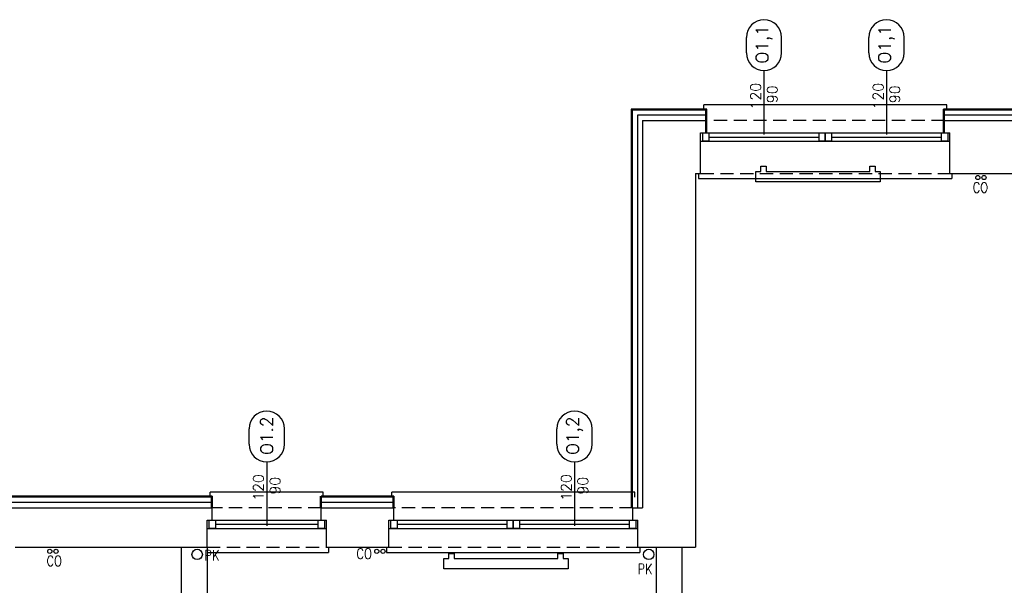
# Model space of a CAD drawing. Header units: millimetres. Extents: x 28600 to 181045, y -399112 to -163690.
# Tile 50 of 256: x 46268 to 47216, y -194384 to -193839. Entities that reach past the tile are written whole.
import ezdxf
from ezdxf.enums import TextEntityAlignment as Align

# ---------------------------------------------------------------- set-up
doc = ezdxf.new("R2010")
doc.units = ezdxf.units.MM
doc.linetypes.add('HIDDEN', pattern=[9.525, 6.35, -3.175])
doc.layers.get('0').update_dxf_attribs({"color": 8})
for name, color, linetype in [('!! 0_ Istn-okna', 8, 'Continuous'), ('!! 0_ Istn-sciany', 8, 'Continuous'), ('!! 0_ Istn-widok', 8, 'Continuous'), ('!! 0_Istn-armatura', 8, 'Continuous'), ('!! 0_Istn-cienka', 8, 'Continuous'), ('!! 0_opis pionów', 8, 'Continuous'), ('!! 0_Opis_okna', 8, 'Continuous'), ('!! 1_ tynk zewn  - nowy', 8, 'Continuous'), ('!! 2_ remont Ocieplenie', 8, 'ZIGZAG')]:
    doc.layers.add(name, color=color, linetype=linetype)
doc.layers.add('!! 0_Istn-grzejniki', color=8, linetype='Continuous', plot=False)
doc.styles.add('ARCHETYP', font='romans.shx', dxfattribs={"height": 15})
doc.linetypes.add('ZIGZAG', pattern='A,0.00254,-5.08,[131,ltypeshp.shx,S=5.08,R=0,X=-5.08,Y=0],-10.16,[131,ltypeshp.shx,S=5.08,R=180,X=5.08,Y=0],-5.08', length=20.32254)

# ---------------------------------------------------------------- blocks, each defined once
blk = doc.blocks.new('1_ok-opis')
blk.add_line((0, 111.61), (0, 50))
for points in [[(-17, 128.61), (-17, 143.61)], [(17, 128.61), (17, 143.61)]]:
    blk.add_lwpolyline(points)
for centre, start, end in [((0, 143.61), 0, 180), ((0, 128.61), 180, 0)]:
    blk.add_arc(centre, 17, start, end)
at = {"style": 'ARCHETYP'}
for tag, height, rotation, p in [('NR', 12, 90, (0, 136.9)), ('NR', 12, 270, (0, 136.9)), ('SZEROKOŚĆ', 10, 90, (-8, 78.29)), ('WYSOKOŚĆ', 10, 270, (-8, 78.29)), ('WYSOKOŚĆ', 10, 90, (8, 78.29)), ('SZEROKOŚĆ', 10, 270, (8, 78.29))]:
    blk.add_attdef(tag, text='', height=height, rotation=rotation, dxfattribs=at).set_placement(p, align=Align.MIDDLE)

msp = doc.modelspace()

# ---------------------------------------------------------------- linework, layer by layer
at = {"layer": '!! 0_ Istn-okna'}
for points in [[(46923.71142, -193948.12813), (47163.71142, -193948.12813)], [(46931.71142, -193952.12813), (47037.71142, -193952.12813)], [(47049.71142, -193952.12813), (47155.71142, -193952.12813)], [(46923.71142, -193956.12813), (47163.71142, -193956.12813)], [(46448.21802, -194321.12813), (46563.21802, -194321.12813)], [(46456.21802, -194325.12813), (46555.21802, -194325.12813)], [(46623.21802, -194321.12813), (46863.21802, -194321.12813)], [(46631.21802, -194325.12813), (46737.21802, -194325.12813)], [(46749.21802, -194325.12813), (46855.21802, -194325.12813)], [(46448.21802, -194329.12813), (46563.21802, -194329.12813)], [(46623.21802, -194329.12813), (46863.21802, -194329.12813)]]:
    msp.add_lwpolyline(points, dxfattribs=at)
for points in [[(46925.71142, -193948.12813), (46931.71142, -193948.12813), (46931.71142, -193956.12813), (46925.71142, -193956.12813)], [(47037.71142, -193948.12813), (47043.71142, -193948.12813), (47043.71142, -193956.12813), (47037.71142, -193956.12813)], [(47043.71142, -193948.12813), (47049.71142, -193948.12813), (47049.71142, -193956.12813), (47043.71142, -193956.12813)], [(47155.71142, -193948.12813), (47161.71142, -193948.12813), (47161.71142, -193956.12813), (47155.71142, -193956.12813)], [(46450.21802, -194321.12813), (46456.21802, -194321.12813), (46456.21802, -194329.12813), (46450.21802, -194329.12813)], [(46555.21802, -194321.12813), (46561.21802, -194321.12813), (46561.21802, -194329.12813), (46555.21802, -194329.12813)], [(46625.21802, -194321.12813), (46631.21802, -194321.12813), (46631.21802, -194329.12813), (46625.21802, -194329.12813)], [(46737.21802, -194321.12813), (46743.21802, -194321.12813), (46743.21802, -194329.12813), (46737.21802, -194329.12813)], [(46743.21802, -194321.12813), (46749.21802, -194321.12813), (46749.21802, -194329.12813), (46743.21802, -194329.12813)], [(46855.21802, -194321.12813), (46861.21802, -194321.12813), (46861.21802, -194329.12813), (46855.21802, -194329.12813)]]:
    msp.add_lwpolyline(points, close=True, dxfattribs=at)
at = {"layer": '!! 0_ Istn-sciany'}
for points in [[(46867.71142, -193936.12813), (46928.71142, -193936.12813)], [(46867.71142, -193936.12813), (46867.71142, -194309.12813)], [(46928.71142, -193948.12813), (46928.71142, -193936.12813)], [(47158.71142, -193936.12813), (47228.71142, -193936.12813)], [(47158.71142, -193948.12813), (47158.71142, -193936.12813)], [(46923.71142, -193948.12813), (46928.71142, -193948.12813)], [(46923.71142, -193987.12813), (46923.71142, -193948.12813)], [(47158.71142, -193948.12813), (47163.71142, -193948.12813)], [(47163.71142, -193987.12813), (47163.71142, -193948.12813)], [(46918.71142, -193987.12813), (46923.71142, -193987.12813)], [(46918.71142, -193987.12813), (46918.71142, -194347.12813)], [(47163.71142, -193987.12813), (47223.71142, -193987.12813)], [(46258.21802, -194309.12813), (46453.21802, -194309.12813)], [(46453.21802, -194321.12813), (46453.21802, -194309.12813)], [(46558.21802, -194309.12813), (46628.21802, -194309.12813)], [(46558.21802, -194321.12813), (46558.21802, -194309.12813)], [(46628.21802, -194321.12813), (46628.21802, -194309.12813)], [(46858.21802, -194309.12813), (46867.71142, -194309.12813)], [(46858.21802, -194321.12813), (46858.21802, -194309.12813)], [(46448.21802, -194321.12813), (46453.21802, -194321.12813)], [(46448.21802, -194347.12813), (46448.21802, -194321.12813)], [(46558.21802, -194321.12813), (46563.21802, -194321.12813)], [(46563.21802, -194347.12813), (46563.21802, -194321.12813)], [(46623.21802, -194321.12813), (46628.21802, -194321.12813)], [(46623.21802, -194347.12813), (46623.21802, -194321.12813)], [(46858.21802, -194321.12813), (46863.21802, -194321.12813)], [(46863.21802, -194347.12813), (46863.21802, -194321.12813)], [(46263.21802, -194347.12813), (46448.21802, -194347.12813)], [(46423.21802, -194347.12813), (46423.21802, -194497.12813)], [(46448.21802, -194347.12813), (46448.21802, -194545.12813)], [(46563.21802, -194347.12813), (46623.21802, -194347.12813)], [(46863.21802, -194347.12813), (46880.71142, -194347.12813)], [(46880.71142, -194347.12813), (46880.71142, -194569.12813)], [(46905.71142, -194347.12813), (46905.71142, -194604.12813)], [(46905.71142, -194347.12813), (46918.71142, -194347.12813)]]:
    msp.add_lwpolyline(points, dxfattribs=at)
at = {"layer": '!! 0_ Istn-widok'}
for points in [[(47160.71142, -193921.12813), (46926.71142, -193921.12813)], [(46926.71142, -193926.12813), (46926.71142, -193921.12813)], [(47160.71142, -193926.12813), (47160.71142, -193921.12813)], [(46921.71142, -193987.12813), (46921.71142, -193992.12813)], [(46921.71142, -193992.12813), (47165.71142, -193992.12813)], [(47165.71142, -193987.12813), (47165.71142, -193992.12813)], [(46560.21802, -194294.12813), (46451.21802, -194294.12813)], [(46451.21802, -194299.12813), (46451.21802, -194294.12813)], [(46560.21802, -194299.12813), (46560.21802, -194294.12813)], [(46860.21802, -194294.12813), (46626.21802, -194294.12813)], [(46626.21802, -194299.12813), (46626.21802, -194294.12813)], [(46860.21802, -194299.12813), (46860.21802, -194294.12813)], [(46423.21802, -194347.12813), (46448.21802, -194347.12813)], [(46448.21802, -194352.12813), (46565.21802, -194352.12813)], [(46565.21802, -194347.12813), (46565.21802, -194352.12813)], [(46621.21802, -194347.12813), (46621.21802, -194352.12813)], [(46621.21802, -194352.12813), (46865.21802, -194352.12813)], [(46865.21802, -194347.12813), (46865.21802, -194352.12813)], [(46880.71142, -194347.12813), (46905.71142, -194347.12813)]]:
    msp.add_lwpolyline(points, dxfattribs=at)
at = {"layer": '!! 0_Istn-armatura'}
for centre in [(47190.71142, -193991.12813), (47196.71142, -193991.12813), (46296.71142, -194351.12813), (46302.71142, -194351.12813), (46611.71142, -194351.12813), (46617.71142, -194351.12813)]:
    msp.add_circle(centre, 2, dxfattribs=at)
at = {"layer": '!! 0_Istn-cienka', "linetype": 'HIDDEN', "ltscale": 2}
for points in [[(47158.71142, -193936.12813), (46928.71142, -193936.12813)], [(46923.71142, -193987.12813), (47163.71142, -193987.12813)], [(46558.21802, -194309.12813), (46453.21802, -194309.12813)], [(46858.21802, -194309.12813), (46628.21802, -194309.12813)], [(46448.21802, -194347.12813), (46563.21802, -194347.12813)], [(46623.21802, -194347.12813), (46863.21802, -194347.12813)]]:
    msp.add_lwpolyline(points, dxfattribs=at)
at = {"layer": '!! 0_Istn-grzejniki'}
for points in [[(47091.71142, -193980.12813), (47091.71142, -193985.12813), (47096.71142, -193985.12813), (47096.71142, -193995.12813), (46976.71142, -193995.12813), (46976.71142, -193985.12813), (46981.71142, -193985.12813), (46981.71142, -193980.12813), (46986.71142, -193980.12813), (46986.71142, -193985.12813), (47086.71142, -193985.12813), (47086.71142, -193980.12813)], [(46791.21802, -194353.12813), (46791.21802, -194358.12813), (46796.21802, -194358.12813), (46796.21802, -194368.12813), (46676.21802, -194368.12813), (46676.21802, -194358.12813), (46681.21802, -194358.12813), (46681.21802, -194353.12813), (46686.21802, -194353.12813), (46686.21802, -194358.12813), (46786.21802, -194358.12813), (46786.21802, -194353.12813)]]:
    msp.add_lwpolyline(points, close=True, dxfattribs=at)
at = {"layer": '!! 0_opis pionów'}
for centre in [(46438.71142, -194354.12813), (46873.71142, -194354.12813)]:
    msp.add_circle(centre, 5, dxfattribs=at)
at = {"layer": '!! 1_ tynk zewn  - nowy'}
for points in [[(46929.71142, -193925.12813), (46856.71142, -193925.12813), (46856.71142, -194309.12813)], [(46929.71142, -193926.12813), (46857.71142, -193926.12813), (46857.71142, -194309.12813)], [(46928.71142, -193936.12813), (46928.71142, -193925.12813)], [(46929.71142, -193948.12813), (46929.71142, -193925.12813)], [(47229.71142, -193925.12813), (47157.71142, -193925.12813)], [(47157.71142, -193948.12813), (47157.71142, -193925.12813)], [(47229.71142, -193926.12813), (47157.71142, -193926.12813)], [(47158.71142, -193936.12813), (47158.71142, -193925.12813)], [(46453.21802, -194298.12813), (46258.21802, -194298.12813)], [(46453.21802, -194299.12813), (46258.21802, -194299.12813)], [(46452.21802, -194298.12813), (46452.21802, -194309.12813)], [(46453.21802, -194298.12813), (46453.21802, -194309.12813)], [(46557.21802, -194298.12813), (46557.21802, -194309.12813)], [(46628.21802, -194298.12813), (46558.21802, -194298.12813)], [(46558.21802, -194298.12813), (46558.21802, -194309.12813)], [(46628.21802, -194299.12813), (46558.21802, -194299.12813)], [(46627.21802, -194298.12813), (46627.21802, -194309.12813)], [(46628.21802, -194298.12813), (46628.21802, -194309.12813)]]:
    msp.add_lwpolyline(points, dxfattribs=at)
at = {"layer": '!! 2_ remont Ocieplenie', "linetype": 'ZIGZAG', "ltscale": 0.75}
for points in [[(46929.71142, -193931.12813), (46862.71142, -193931.12813), (46862.71142, -194309.12813)], [(47228.71142, -193931.12813), (47157.71142, -193931.12813)], [(46453.21802, -194304.12813), (46258.21802, -194304.12813)], [(46628.21802, -194304.12813), (46558.21802, -194304.12813)]]:
    msp.add_lwpolyline(points, dxfattribs=at)

# ---------------------------------------------------------------- block references
at = {"layer": '!! 0_Opis_okna'}
ref = msp.add_blockref('1_ok-opis', (46984.71142, -193999.65429), dxfattribs=at)
ref.add_attrib('WYSOKOŚĆ', '90', dxfattribs={"layer": '0', "height": 10, "rotation": 90, "style": 'ARCHETYP'}).set_placement((46992.71142, -193910.93388), align=Align.MIDDLE)
ref.add_attrib('SZEROKOŚĆ', '120', dxfattribs={"layer": '0', "height": 10, "rotation": 90, "style": 'ARCHETYP'}).set_placement((46976.71142, -193912.70734), align=Align.MIDDLE)
ref.add_attrib('NR', 'O1,1', dxfattribs={"layer": '0', "height": 12, "rotation": 90, "style": 'ARCHETYP'}).set_placement((46984.71142, -193862.75285), align=Align.MIDDLE)
ref = msp.add_blockref('1_ok-opis', (47102.71142, -193999.65429), dxfattribs=at)
ref.add_attrib('WYSOKOŚĆ', '90', dxfattribs={"layer": '0', "height": 10, "rotation": 90, "style": 'ARCHETYP'}).set_placement((47110.71142, -193910.93388), align=Align.MIDDLE)
ref.add_attrib('SZEROKOŚĆ', '120', dxfattribs={"layer": '0', "height": 10, "rotation": 90, "style": 'ARCHETYP'}).set_placement((47094.71142, -193912.70734), align=Align.MIDDLE)
ref.add_attrib('NR', 'O1,1', dxfattribs={"layer": '0', "height": 12, "rotation": 90, "style": 'ARCHETYP'}).set_placement((47102.71142, -193862.75285), align=Align.MIDDLE)
ref = msp.add_blockref('1_ok-opis', (46505.71802, -194376.65429), dxfattribs=at)
ref.add_attrib('WYSOKOŚĆ', '90', dxfattribs={"layer": '0', "height": 10, "rotation": 90, "style": 'ARCHETYP'}).set_placement((46513.71802, -194287.93388), align=Align.MIDDLE)
ref.add_attrib('SZEROKOŚĆ', '120', dxfattribs={"layer": '0', "height": 10, "rotation": 90, "style": 'ARCHETYP'}).set_placement((46497.71802, -194289.70734), align=Align.MIDDLE)
ref.add_attrib('NR', 'O1.2', dxfattribs={"layer": '0', "height": 12, "rotation": 90, "style": 'ARCHETYP'}).set_placement((46505.71802, -194239.75285), align=Align.MIDDLE)
ref = msp.add_blockref('1_ok-opis', (46802.21802, -194376.65429), dxfattribs=at)
ref.add_attrib('WYSOKOŚĆ', '90', dxfattribs={"layer": '0', "height": 10, "rotation": 90, "style": 'ARCHETYP'}).set_placement((46810.21802, -194287.93388), align=Align.MIDDLE)
ref.add_attrib('SZEROKOŚĆ', '120', dxfattribs={"layer": '0', "height": 10, "rotation": 90, "style": 'ARCHETYP'}).set_placement((46794.21802, -194289.70734), align=Align.MIDDLE)
ref.add_attrib('NR', 'O1,2', dxfattribs={"layer": '0', "height": 12, "rotation": 90, "style": 'ARCHETYP'}).set_placement((46802.21802, -194239.75285), align=Align.MIDDLE)

# ---------------------------------------------------------------- texts
at = {"layer": '!! 0_Istn-armatura', "style": 'ARCHETYP', "width": 0.8}
for p in [(47185.82958, -194005.7632), (46592.19648, -194358.39043), (46293.63954, -194365.42984)]:
    msp.add_text('CO', height=10, rotation=0.00000004, dxfattribs=at).set_placement(p)
at = {"layer": '!! 0_opis pionów', "style": 'ARCHETYP', "width": 0.8}
for p in [(46445.71162, -194360.01528), (46862.94714, -194373.16591)]:
    msp.add_text('PK', height=10, rotation=0.00000004, dxfattribs=at).set_placement(p)

doc.saveas('drawing.dxf')
